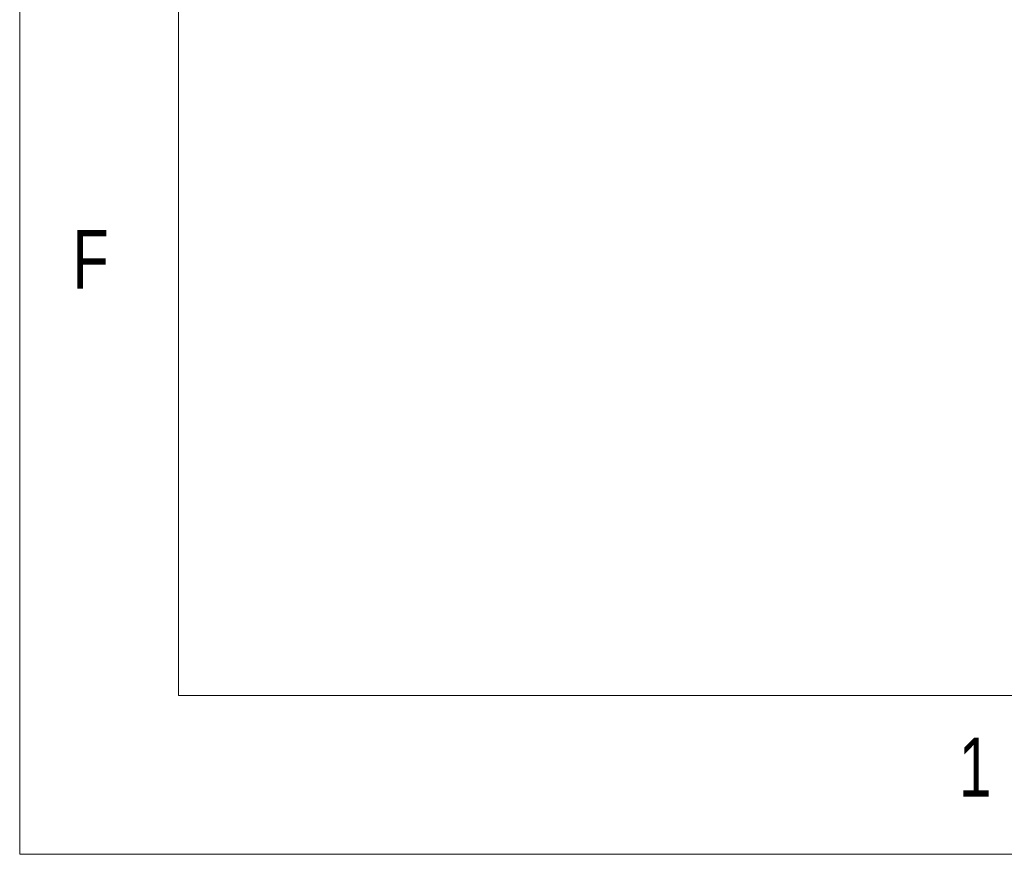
# Model space of a CAD drawing. Header units: inches. Extents: x 0.2 to 16.3, y 0.2 to 11.5.
# Tile 1 of 71: x 0.2 to 1.4, y 0.2 to 1.2. Entities that reach past the tile are written whole.
import ezdxf

# ---------------------------------------------------------------- set-up
doc = ezdxf.new("R2010")
doc.units = ezdxf.units.IN
doc.header["$MEASUREMENT"] = 0
doc.styles.add('SLDTEXTSTYLE0', font='TXT', dxfattribs={"width": 0.75})

msp = doc.modelspace()

# ---------------------------------------------------------------- linework, layer by layer
at = {"color": 7, "linetype": 'Continuous', "lineweight": 0}
for p, q in [((0.1969, 11.4961), (0.1969, 0.1969)), ((0.3937, 11.2992), (0.3937, 0.3937)), ((0.3937, 0.3937), (8.9685, 0.3937)), ((0.1969, 0.1969), (16.3386, 0.1969))]:
    msp.add_line(p, q, dxfattribs=at)

# ---------------------------------------------------------------- texts
at = {"color": 7, "linetype": 'Continuous', "lineweight": 0, "char_height": 0.0729, "attachment_point": 1, "style": 'SLDTEXTSTYLE0'}
for s, insert in [('F', (0.2625, 0.9712)), ('1', (1.3615, 0.3413))]:
    msp.add_mtext(s, dxfattribs=dict(at, insert=insert))

doc.saveas('drawing.dxf')
